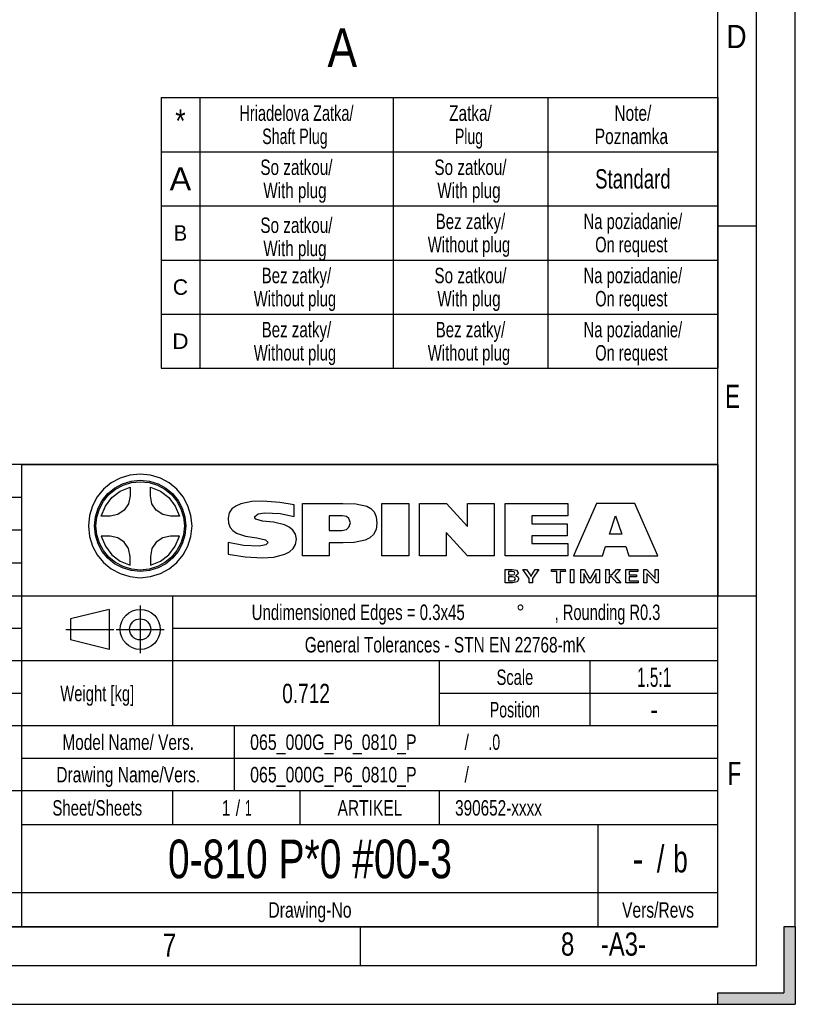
# Model space of a CAD drawing. Header units: millimetres. Extents: x 0 to 420, y 0 to 297.
# Tile 3 of 8: x 320 to 420, y 0 to 127. Entities that reach past the tile are written whole.
import ezdxf
from ezdxf.enums import TextEntityAlignment as Align

# ---------------------------------------------------------------- set-up
doc = ezdxf.new("R2010")
doc.units = ezdxf.units.MM
doc.header["$LTSCALE"] = 23.1
doc.layers.get('0').update_dxf_attribs({"linetype": 'CONTINUOUS'})
doc.styles.get("Standard").update_dxf_attribs({"font": 'txt', "width": 0.8})
doc.styles.add('TEXTSTYLE_2', font='txt', dxfattribs={"width": 0.7})
doc.styles.add('TEXTSTYLE_3', font='txt', dxfattribs={"width": 0.75})
doc.styles.add('TEXTSTYLE_4', font='txt', dxfattribs={"width": 0.75})
doc.styles.add('TEXTSTYLE_6', font='txt', dxfattribs={"width": 0.9})
doc.styles.add('TEXTSTYLE_8', font='gdt', dxfattribs={"width": 0.75})

msp = doc.modelspace()

# ---------------------------------------------------------------- linework, layer by layer
at = {"color": 7, "linetype": 'Continuous'}
for p, q in [((415, 5), (415, 292)), ((410, 10), (410, 287)), ((420, 10), (420, 287)), ((338.0001, 117.2671), (410.0001, 117.2671)), ((338.0001, 117.2671), (338.0001, 82.2671)), ((343.0001, 117.2671), (343.0001, 82.2671)), ((368.0001, 117.2671), (368.0001, 82.2671)), ((388.0001, 117.2671), (388.0001, 82.2671)), ((410.0001, 117.2671), (410.0001, 82.2671)), ((338.0001, 110.2671), (410.0001, 110.2671)), ((338.0001, 103.2671), (410.0001, 103.2671)), ((410, 100.67), (415, 100.67)), ((338.0001, 96.2671), (410.0001, 96.2671)), ((338.0001, 89.2671), (410.0001, 89.2671)), ((338.0001, 82.2671), (410.0001, 82.2671)), ((409.999, 69.8055), (224.999, 69.8055)), ((319.999, 10.0055), (319.999, 69.8055)), ((409.999, 10.0055), (409.999, 69.8055)), ((332.7052, 68.0481), (331.568, 67.4292)), ((333.9591, 68.4392), (332.7052, 68.0481)), ((333.0021, 67.3232), (334.1114, 67.6676)), ((335.3018, 68.5756), (333.9591, 68.4392)), ((334.1114, 67.6676), (335.3024, 67.7876)), ((334.1544, 67.4808), (335.3018, 67.5971)), ((336.6516, 68.4392), (335.3018, 68.5756)), ((335.3018, 67.5971), (336.4493, 67.4808)), ((335.3024, 67.7876), (336.4934, 67.6676)), ((336.4934, 67.6676), (337.6026, 67.3232)), ((337.9089, 68.0481), (336.6516, 68.4392)), ((339.0467, 67.4292), (337.9089, 68.0481)), ((330.5752, 66.6098), (329.7546, 65.6167)), ((331.568, 67.4292), (330.5752, 66.6098)), ((331.1237, 66.0568), (331.9983, 66.7784)), ((331.2635, 65.9197), (332.1116, 66.6192)), ((331.6337, 65.537), (332.7202, 66.3787)), ((331.9983, 66.7784), (333.0021, 67.3232)), ((332.1116, 66.6192), (333.0831, 67.1472)), ((332.7202, 66.3787), (334.0118, 66.9058)), ((333.0831, 67.1472), (334.1544, 67.4808)), ((334.0118, 66.9058), (334.0118, 65.7637)), ((336.4493, 67.4808), (337.5207, 67.1472)), ((336.6174, 66.9058), (337.9119, 66.3788)), ((336.6174, 65.7637), (336.6174, 66.9058)), ((337.5207, 67.1472), (338.4923, 66.6192)), ((337.6026, 67.3232), (338.6064, 66.7784)), ((337.9119, 66.3788), (339.004, 65.5371)), ((338.4923, 66.6192), (339.3403, 65.9197)), ((338.6064, 66.7784), (339.481, 66.0568)), ((340.0381, 66.6098), (339.0467, 67.4292)), ((340.8561, 65.6167), (340.0381, 66.6098)), ((319.999, 65.5555), (224.999, 65.5555)), ((329.7546, 65.6167), (329.1341, 64.477)), ((329.8572, 64.1784), (330.4021, 65.1822)), ((330.0328, 64.0983), (330.5627, 65.0718)), ((330.4021, 65.1822), (331.1237, 66.0568)), ((330.5627, 65.0718), (331.2635, 65.9197)), ((330.8002, 64.442), (331.6337, 65.537)), ((334.0118, 65.7637), (333.8045, 64.7468)), ((336.8216, 64.7467), (336.6174, 65.7637)), ((339.004, 65.5371), (339.8388, 64.442)), ((339.3403, 65.9197), (340.0411, 65.0718)), ((339.481, 66.0568), (340.2026, 65.1822)), ((340.0411, 65.0718), (340.5711, 64.0983)), ((340.2026, 65.1822), (340.7475, 64.1784)), ((341.4738, 64.477), (340.8561, 65.6167)), ((349.7542, 65.0172), (348.3044, 64.7262)), ((351.1135, 65.0821), (349.7542, 65.0172)), ((353.3735, 64.9253), (351.1135, 65.0821)), ((329.1341, 64.477), (328.7414, 63.2179)), ((329.5129, 63.069), (329.8572, 64.1784)), ((329.6974, 63.0221), (330.0328, 64.0983)), ((330.2677, 63.1547), (330.8002, 64.442)), ((333.2418, 63.9177), (332.4127, 63.3593)), ((333.8045, 64.7468), (333.2418, 63.9177)), ((337.3791, 63.9176), (336.8216, 64.7467)), ((338.2068, 63.3593), (337.3791, 63.9176)), ((339.8388, 64.442), (340.3615, 63.1548)), ((340.5711, 64.0983), (340.9064, 63.0221)), ((340.7475, 64.1784), (341.0918, 63.069)), ((341.8642, 63.2179), (341.4738, 64.477)), ((347.1445, 64.065), (346.7923, 63.5506)), ((347.6644, 64.4509), (347.1445, 64.065)), ((348.3044, 64.7262), (347.6644, 64.4509)), ((355.1896, 64.5912), (353.3735, 64.9253)), ((355.1896, 63.0894), (355.1896, 64.5912)), ((356.2908, 64.7731), (361.5131, 64.7731)), ((356.2908, 58.0222), (356.2908, 64.7731)), ((361.5131, 64.7731), (363.1826, 64.7307)), ((363.1826, 64.7307), (364.584, 64.4477)), ((364.584, 64.4477), (365.1314, 64.143)), ((365.1314, 64.143), (365.5486, 63.6905)), ((365.5486, 63.6905), (365.8143, 63.061)), ((366.5629, 64.7731), (370.0114, 64.7731)), ((366.5629, 58.0222), (366.5629, 64.7731)), ((370.0114, 64.7731), (370.0114, 58.0222)), ((371.4309, 64.7731), (374.8884, 64.7731)), ((371.4309, 58.0222), (371.4309, 64.7731)), ((374.8884, 64.7731), (377.6181, 61.7886)), ((377.6181, 64.7731), (381.057, 64.7731)), ((377.6181, 61.7886), (377.6181, 64.7731)), ((381.057, 64.7731), (381.057, 58.0222)), ((382.4859, 64.7731), (390.602, 64.7731)), ((382.4859, 58.0222), (382.4859, 64.7731)), ((390.602, 64.7731), (390.602, 63.1898)), ((394.2776, 64.7731), (391.3115, 58.0222)), ((399.2634, 64.7731), (394.2776, 64.7731)), ((402.2391, 58.0222), (399.2634, 64.7731)), ((328.7414, 63.2179), (328.6043, 61.8662)), ((329.3928, 61.878), (329.5129, 63.069)), ((329.5804, 61.8662), (329.6974, 63.0221)), ((331.4062, 63.1547), (330.2677, 63.1547)), ((332.4127, 63.3593), (331.4062, 63.1548)), ((331.4062, 63.1548), (331.4062, 63.1547)), ((339.2221, 63.1547), (338.2068, 63.3593)), ((340.3615, 63.1547), (339.2221, 63.1547)), ((340.3615, 63.1548), (340.3615, 63.1547)), ((340.9064, 63.0221), (341.0234, 61.8662)), ((341.0918, 63.069), (341.2119, 61.878)), ((342.0004, 61.8662), (341.8642, 63.2179)), ((346.7923, 63.5506), (346.6554, 62.8896)), ((346.6554, 62.8896), (346.7235, 62.2204)), ((350.1138, 62.9116), (350.1172, 63.0945)), ((350.2712, 62.7404), (350.1138, 62.9116)), ((350.1172, 63.0945), (350.5432, 63.4212)), ((351.1316, 62.5074), (350.2712, 62.7404)), ((350.5432, 63.4212), (351.4231, 63.572)), ((352.5205, 62.3479), (351.1316, 62.5074)), ((351.4231, 63.572), (353.4156, 63.4846)), ((353.4156, 63.4846), (355.1896, 63.0895)), ((355.1896, 63.0895), (355.1896, 63.0894)), ((361.4405, 63.1898), (359.7393, 63.1898)), ((359.7393, 63.1898), (359.7393, 61.2974)), ((361.4406, 63.1898), (361.4405, 63.1898)), ((361.9597, 63.0784), (361.4406, 63.1898)), ((362.2767, 62.8169), (361.9597, 63.0784)), ((362.4783, 62.2802), (362.2767, 62.8169)), ((365.8143, 63.061), (365.9076, 62.2253)), ((390.602, 63.1898), (385.9343, 63.1898)), ((385.9343, 63.1898), (385.9344, 62.1614)), ((395.9702, 60.8065), (396.7528, 63.1898)), ((396.7528, 63.1898), (397.5532, 60.8065)), ((319.999, 61.3055), (224.999, 61.3055)), ((328.6043, 61.8662), (328.7414, 60.5221)), ((329.5129, 60.687), (329.3928, 61.878)), ((329.6974, 60.7179), (329.5804, 61.8662)), ((341.0234, 61.8662), (340.9064, 60.7179)), ((341.2119, 61.878), (341.0918, 60.687)), ((341.8642, 60.5221), (342.0004, 61.8662)), ((346.7235, 62.2204), (346.9374, 61.6829)), ((346.9374, 61.6829), (347.2811, 61.2612)), ((347.2811, 61.2612), (347.7381, 60.9393)), ((353.9432, 62.0015), (352.5205, 62.3479)), ((354.5586, 61.7115), (353.9432, 62.0015)), ((355.052, 61.3189), (354.5586, 61.7115)), ((355.38, 60.8049), (355.052, 61.3189)), ((359.7393, 61.2974), (361.3771, 61.2974)), ((361.3771, 61.2974), (361.9545, 61.4164)), ((361.9545, 61.4164), (362.2856, 61.6966)), ((362.2856, 61.6966), (362.4783, 62.2802)), ((365.7931, 61.3935), (365.4759, 60.7684)), ((365.9076, 62.2253), (365.7931, 61.3935)), ((385.9344, 62.1614), (390.4838, 62.1614)), ((390.4838, 62.1614), (390.4838, 60.5875)), ((328.7414, 60.5221), (329.1341, 59.2686)), ((329.8572, 59.5778), (329.5129, 60.687)), ((330.0328, 59.6474), (329.6974, 60.7179)), ((331.4062, 60.5458), (330.2677, 60.5458)), ((330.2677, 60.5458), (330.8002, 59.2486)), ((332.4127, 60.3413), (331.4062, 60.5458)), ((333.2418, 59.7829), (332.4127, 60.3413)), ((338.2068, 60.3413), (337.3791, 59.7829)), ((339.2221, 60.5458), (338.2068, 60.3413)), ((340.3615, 60.5458), (339.2221, 60.5458)), ((339.8387, 59.2486), (340.3615, 60.5458)), ((340.9064, 60.7179), (340.5711, 59.6474)), ((341.0918, 60.687), (340.7475, 59.5778)), ((341.4738, 59.2686), (341.8642, 60.5221)), ((347.7381, 60.9393), (348.9277, 60.5317)), ((348.9277, 60.5317), (350.3765, 60.3328)), ((350.3765, 60.3328), (351.4918, 60.0923)), ((351.4918, 60.0923), (351.8394, 59.7393)), ((355.4989, 60.151), (355.38, 60.8049)), ((355.387, 59.4858), (355.4989, 60.151)), ((364.3917, 60.0203), (362.9715, 59.7447)), ((364.9956, 60.3206), (364.3917, 60.0203)), ((365.4759, 60.7684), (364.9956, 60.3206)), ((377.6181, 58.0222), (374.8703, 61.0153)), ((374.8703, 61.0153), (374.8703, 58.0222)), ((390.4838, 60.5875), (385.9343, 60.5875)), ((385.9343, 60.5875), (385.9343, 59.6053)), ((397.5532, 60.8065), (395.9702, 60.8065)), ((329.1341, 59.2686), (329.7546, 58.1331)), ((330.4021, 58.574), (329.8572, 59.5778)), ((330.5627, 58.6779), (330.0328, 59.6474)), ((331.2635, 57.8327), (330.5627, 58.6779)), ((330.8002, 59.2486), (331.6337, 58.1546)), ((333.8045, 58.9537), (333.2418, 59.7829)), ((334.0118, 57.9367), (333.8045, 58.9537)), ((336.8216, 58.9537), (336.6174, 57.9367)), ((337.3791, 59.7829), (336.8216, 58.9537)), ((339.0039, 58.1546), (339.8387, 59.2486)), ((340.0411, 58.6779), (339.3403, 57.8327)), ((340.5711, 59.6474), (340.0411, 58.6779)), ((340.7475, 59.5778), (340.2026, 58.574)), ((340.8561, 58.1331), (341.4738, 59.2686)), ((348.6454, 59.3516), (346.6913, 59.7143)), ((346.6913, 59.7143), (346.6913, 58.2311)), ((350.668, 59.2688), (348.6454, 59.3516)), ((351.5284, 59.417), (350.668, 59.2688)), ((351.8394, 59.7393), (351.5284, 59.417)), ((354.6042, 58.5295), (355.0763, 58.9493)), ((355.0763, 58.9493), (355.387, 59.4858)), ((361.5317, 59.7053), (359.7393, 59.7054)), ((359.7393, 59.7054), (359.7393, 58.0222)), ((362.9715, 59.7447), (361.5317, 59.7053)), ((385.9343, 59.6053), (390.602, 59.6053)), ((390.602, 59.6053), (390.602, 58.0222)), ((395.0599, 58.0222), (395.4511, 59.2139)), ((395.4511, 59.2139), (398.0899, 59.2139)), ((398.0899, 59.2139), (398.4906, 58.0222)), ((329.7546, 58.1331), (330.5752, 57.1429)), ((331.1237, 57.6994), (330.4021, 58.574)), ((331.9983, 56.9778), (331.1237, 57.6994)), ((332.1116, 57.1349), (331.2635, 57.8327)), ((331.6337, 58.1546), (332.7202, 57.3184)), ((332.7202, 57.3184), (334.0118, 56.7947)), ((334.0118, 56.7947), (334.0118, 57.9367)), ((336.6174, 57.9367), (336.6174, 56.7947)), ((336.6174, 56.7947), (337.9119, 57.3184)), ((337.9119, 57.3184), (339.0039, 58.1546)), ((339.3403, 57.8327), (338.4923, 57.1349)), ((339.481, 57.6994), (338.6064, 56.9778)), ((340.2026, 58.574), (339.481, 57.6994)), ((340.0381, 57.1429), (340.8561, 58.1331)), ((346.6913, 58.2311), (348.8672, 57.8651)), ((348.8672, 57.8651), (351.1316, 57.7582)), ((351.1316, 57.7582), (352.5934, 57.8494)), ((352.5934, 57.8494), (354.008, 58.2143)), ((354.008, 58.2143), (354.6042, 58.5295)), ((359.7393, 58.0222), (356.2908, 58.0222)), ((370.0114, 58.0222), (366.5629, 58.0222)), ((374.8703, 58.0222), (371.4309, 58.0222)), ((381.057, 58.0222), (377.6181, 58.0222)), ((390.602, 58.0222), (382.4859, 58.0222)), ((391.3115, 58.0222), (395.0599, 58.0222)), ((398.4906, 58.0222), (402.2391, 58.0222)), ((319.999, 57.0555), (224.999, 57.0555)), ((330.5752, 57.1429), (331.568, 56.3252)), ((331.568, 56.3252), (332.7052, 55.7074)), ((333.0021, 56.433), (331.9983, 56.9778)), ((333.0831, 56.6077), (332.1116, 57.1349)), ((334.1114, 56.0886), (333.0021, 56.433)), ((334.1544, 56.2744), (333.0831, 56.6077)), ((335.3024, 55.9686), (334.1114, 56.0886)), ((335.3018, 56.1582), (334.1544, 56.2744)), ((336.4493, 56.2744), (335.3018, 56.1582)), ((336.4934, 56.0886), (335.3024, 55.9686)), ((337.5207, 56.6077), (336.4493, 56.2744)), ((337.6026, 56.433), (336.4934, 56.0886)), ((338.4923, 57.1349), (337.5207, 56.6077)), ((338.6064, 56.9778), (337.6026, 56.433)), ((337.9089, 55.7074), (339.0467, 56.3252)), ((339.0467, 56.3252), (340.0381, 57.1429)), ((382.4799, 56.2591), (383.407, 56.2591)), ((382.4799, 54.5067), (382.4799, 56.2591)), ((383.407, 56.2591), (383.9691, 56.143)), ((383.9691, 56.143), (384.1558, 55.8151)), ((384.7614, 56.2591), (385.2585, 56.2591)), ((385.5928, 55.0815), (384.7614, 56.2591)), ((385.2585, 56.2591), (385.7173, 55.5442)), ((385.9307, 55.5466), (386.3797, 56.2591)), ((386.8608, 56.2591), (386.0421, 55.0815)), ((386.3797, 56.2591), (386.8608, 56.2591)), ((388.4799, 55.9599), (388.4898, 56.259)), ((388.4898, 56.259), (390.2611, 56.259)), ((390.2611, 56.259), (390.2707, 55.9599)), ((390.9336, 54.5067), (390.9337, 56.259)), ((390.9337, 56.259), (391.3798, 56.259)), ((391.3798, 56.259), (391.3798, 54.5067)), ((392.2657, 56.2591), (392.7562, 56.2591)), ((392.2657, 54.5067), (392.2657, 56.2591)), ((392.7562, 56.2591), (393.3681, 55.1423)), ((393.5591, 55.1423), (394.1772, 56.259)), ((394.1772, 56.259), (394.6649, 56.2591)), ((394.6649, 56.2591), (394.6649, 54.5067)), ((395.5123, 56.2591), (395.9521, 56.2591)), ((395.5123, 54.5067), (395.5123, 56.2591)), ((395.9521, 56.2591), (395.9521, 55.5442)), ((396.2577, 55.5442), (396.9015, 56.2591)), ((397.4143, 56.2591), (396.6497, 55.4273)), ((396.9015, 56.2591), (397.4143, 56.2591)), ((398.0998, 56.259), (399.6294, 56.259)), ((398.0998, 54.5067), (398.0998, 56.259)), ((399.6294, 56.259), (399.6356, 55.9669)), ((400.397, 56.2591), (400.7798, 56.2591)), ((400.397, 54.5067), (400.397, 56.2591)), ((400.7798, 56.2591), (401.7323, 55.2357)), ((401.8756, 56.2591), (402.2642, 56.2591)), ((401.8757, 55.2686), (401.8756, 56.2591)), ((402.2642, 56.2591), (402.2642, 54.5067)), ((332.7052, 55.7074), (333.9591, 55.3167)), ((333.9591, 55.3167), (335.3018, 55.1804)), ((335.3018, 55.1804), (336.6516, 55.3167)), ((336.6516, 55.3167), (337.9089, 55.7074)), ((383.391, 55.9811), (382.9038, 55.9811)), ((382.9038, 55.9811), (382.9038, 55.528)), ((382.9038, 55.528), (383.4101, 55.528)), ((383.4262, 55.2822), (382.9038, 55.2823)), ((382.9038, 55.2823), (382.9038, 54.7776)), ((382.9038, 54.7776), (383.4358, 54.7776)), ((383.6528, 55.9303), (383.3909, 55.9811)), ((383.4101, 55.528), (383.6564, 55.5836)), ((383.7162, 55.2236), (383.4262, 55.2823)), ((383.4358, 54.7776), (383.7127, 54.8337)), ((383.7352, 55.7568), (383.6528, 55.9303)), ((383.6564, 55.5836), (383.7352, 55.7568)), ((383.7127, 54.8337), (383.8056, 55.037)), ((383.8056, 55.037), (383.7162, 55.2236)), ((384.0677, 55.5706), (383.834, 55.4367)), ((383.834, 55.4367), (383.834, 55.4318)), ((383.834, 55.4318), (384.1388, 55.2874)), ((384.2452, 55.0114), (384.0552, 54.6417)), ((384.1558, 55.8151), (384.0677, 55.5706)), ((384.1388, 55.2874), (384.2452, 55.0114)), ((385.5928, 54.5067), (385.5928, 55.0815)), ((385.7173, 55.5442), (385.8226, 55.3736)), ((385.8226, 55.3736), (385.8319, 55.3736)), ((385.8319, 55.3736), (385.9307, 55.5466)), ((386.0421, 55.0815), (386.0421, 54.5067)), ((389.1525, 55.9599), (388.4799, 55.9599)), ((389.1525, 54.5067), (389.1525, 55.9599)), ((389.5985, 55.9599), (389.5984, 54.5067)), ((390.2707, 55.9599), (389.5985, 55.9599)), ((392.6571, 55.7099), (392.6509, 55.7076)), ((392.6509, 55.7076), (392.654, 55.5185)), ((392.654, 55.5185), (392.654, 54.5067)), ((392.75, 55.5326), (392.6571, 55.7099)), ((393.3076, 54.5067), (392.75, 55.5326)), ((393.3681, 55.1423), (393.4604, 54.9671)), ((393.4604, 54.9671), (393.4696, 54.9671)), ((393.4696, 54.9671), (393.5591, 55.1423)), ((394.1676, 55.5326), (393.6071, 54.5066)), ((394.2602, 55.7098), (394.1676, 55.5326)), ((394.2695, 55.7076), (394.2602, 55.7098)), ((394.263, 55.5185), (394.2695, 55.7076)), ((394.263, 54.5067), (394.263, 55.5185)), ((395.9521, 55.5442), (396.2577, 55.5442)), ((396.2487, 55.2752), (395.9521, 55.2752)), ((395.9521, 55.2752), (395.9521, 54.5067)), ((396.9207, 54.5067), (396.2487, 55.2752)), ((396.6497, 55.4273), (397.4561, 54.5067)), ((399.6356, 55.9669), (398.5394, 55.9669)), ((398.5394, 55.9669), (398.5394, 55.544)), ((398.5394, 55.544), (399.4697, 55.544)), ((399.4697, 55.2798), (398.5394, 55.2798)), ((398.5394, 55.2798), (398.5394, 54.794)), ((398.5394, 54.794), (399.6865, 54.794)), ((399.4697, 55.544), (399.4697, 55.2798)), ((399.6865, 54.794), (399.6772, 54.5067)), ((400.7925, 55.7333), (400.7861, 55.7309)), ((400.7861, 55.7309), (400.7891, 55.5417)), ((400.7891, 55.5417), (400.789, 54.5067)), ((400.9356, 55.5743), (400.7925, 55.7333)), ((401.955, 54.5067), (400.9356, 55.5743)), ((401.7323, 55.2357), (401.8757, 55.0791)), ((401.8821, 55.0812), (401.8757, 55.2686)), ((401.8757, 55.0791), (401.8821, 55.0812)), ((383.4328, 54.5067), (382.4799, 54.5067)), ((384.0552, 54.6417), (383.4327, 54.5067)), ((383.4327, 54.5067), (383.4328, 54.5067)), ((386.0421, 54.5067), (385.5928, 54.5067)), ((389.5984, 54.5067), (389.1525, 54.5067)), ((391.3798, 54.5067), (390.9336, 54.5067)), ((392.654, 54.5067), (392.2657, 54.5067)), ((393.6071, 54.5066), (393.3076, 54.5067)), ((394.6649, 54.5067), (394.263, 54.5067)), ((395.9521, 54.5067), (395.5123, 54.5067)), ((397.4561, 54.5067), (396.9207, 54.5067)), ((399.6772, 54.5067), (398.0998, 54.5067)), ((400.789, 54.5067), (400.397, 54.5067)), ((402.2642, 54.5067), (401.955, 54.5067)), ((409.999, 52.8055), (224.999, 52.8055)), ((339.499, 36.0055), (339.499, 52.8055)), ((410, 52.84), (415, 52.84)), ((331.2718, 51.0815), (326.2697, 49.8576)), ((331.2718, 51.0815), (331.2718, 45.9029)), ((335.297, 51.5922), (335.297, 45.4029)), ((326.2697, 49.8576), (326.2697, 47.1268)), ((319.999, 48.6055), (224.999, 48.6055)), ((325.6697, 48.4922), (331.8718, 48.4922)), ((332.1718, 48.4922), (338.4077, 48.4922)), ((409.999, 48.6055), (339.499, 48.6055)), ((331.2718, 45.9029), (326.2697, 47.1268)), ((409.999, 44.4055), (224.999, 44.4055)), ((373.999, 36.0055), (373.999, 44.4055)), ((393.499, 36.0055), (393.499, 44.4055)), ((319.999, 40.2055), (224.999, 40.2055)), ((409.999, 40.2055), (373.999, 40.2055)), ((409.999, 36.0055), (224.999, 36.0055)), ((347.499, 27.6055), (347.499, 36.0055)), ((409.999, 31.8055), (319.999, 31.8055)), ((409.999, 27.6055), (224.999, 27.6055)), ((339.499, 23.2055), (339.499, 27.6055)), ((355.999, 23.2055), (355.999, 27.6055)), ((373.999, 23.2055), (373.999, 27.6055)), ((409.999, 23.2055), (319.999, 23.2055)), ((394.499, 10.0055), (394.499, 23.2055)), ((409.999, 14.4055), (224.999, 14.4055)), ((20, 10), (410, 10)), ((409.999, 10.0055), (224.999, 10.0055)), ((363.75, 10), (363.75, 5)), ((420, 10), (418.5, 10)), ((418.5, 10), (418.5, 1.5)), ((420, 10), (420, 0)), ((15, 5), (415, 5)), ((410, 1.5), (418.5, 1.5)), ((410, 0), (410, 1.5)), ((10, 0), (410, 0)), ((410, 0), (420, 0))]:
    msp.add_line(p, q, dxfattribs=at)
at = {"color": 7, "linetype": 'Continuous', "const_width": 0.1193}
for points in [[(410.0597, 69.8), (319.9403, 69.8)], [(410.0597, 69.8), (319.9403, 69.8)], [(410.0759, 69.7912), (319.9565, 69.7912)], [(410.0759, 69.7912), (319.9565, 69.7912)], [(320, 10), (320, 69.8)], [(320, 10), (320, 69.8)], [(320.0162, 52.7912), (320.0162, 69.7912)], [(320.0162, 52.7912), (320.0162, 69.7912)], [(410, 10), (410, 69.8)], [(410, 10), (410, 69.8)], [(410.0162, 52.7912), (410.0162, 69.7912)], [(410.0162, 52.7912), (410.0162, 69.7912)], [(410.0759, 52.7912), (319.9565, 52.7912)], [(410.0759, 52.7912), (319.9565, 52.7912)], [(410.0597, 27.6), (319.9403, 27.6)], [(410.0597, 27.6), (319.9403, 27.6)], [(320, 10), (320, 27.6)], [(320, 10), (320, 27.6)], [(410, 10), (410, 27.6)], [(410, 10), (410, 27.6)], [(410.0597, 10), (319.9403, 10)], [(410.0597, 10), (319.9403, 10)], [(410.0597, 10), (319.9403, 10)], [(410.0597, 10), (319.9403, 10)]]:
    msp.add_lwpolyline(points, dxfattribs=at)
at = {"color": 7, "linetype": 'Continuous'}
for radius in [2.5893, 1.3654]:
    msp.add_circle((335.297, 48.4922), radius, dxfattribs=at)
for points in [[(418.5, 1.5), (418.5, 10), (420, 10)], [(420, 10), (420, 0), (418.5, 1.5)], [(410, 0), (410, 1.5), (418.5, 1.5)], [(410, 0), (418.5, 1.5), (420, 0)]]:
    msp.add_solid(points, dxfattribs=at)

# ---------------------------------------------------------------- texts
for s, height, width, p in [('A', 5, 0.857143, (359.5194, 121.2482)), ('D', 3, 0.904762, (411.0845, 123.6737)), ('E', 3, 0.714286, (410.9412, 77.1464)), ('F', 3, 0.714286, (411.2491, 28.3562)), ('390652-xxxx', 2, 0.74026, (376.0139, 24.4055)), ('7', 3, 0.785714, (338.1972, 6.1423)), ('8    -A3-', 3, 0.769841, (389.707, 6.292))]:
    msp.add_text(s, height=height, dxfattribs=dict(at, width=width)).set_placement(p)
for s, height, width, p in [('*', 3, 0.857143, (340.5001, 112.7671)), ('Hriadelova Zatka/', 2, 0.704482, (355.5001, 114.2671)), ('Zatka/', 2, 0.742063, (378.0001, 114.2671)), ('Note/', 2, 0.747619, (399.0001, 114.2671)), ('Shaft Plug', 2, 0.685714, (355.3097, 111.2671)), ('Plug', 2, 0.678571, (377.8097, 111.2671)), ('Poznamka', 2, 0.75, (398.8097, 111.2671)), ('A', 3, 1.047619, (340.5001, 105.2671)), ('So zatkou/', 2, 0.738095, (355.5001, 107.2671)), ('So zatkou/', 2, 0.738095, (378.0001, 107.2671)), ('Standard', 2.5, 0.720238, (399.0001, 105.5171)), ('With plug', 2, 0.732804, (355.3097, 104.2671)), ('With plug', 2, 0.732804, (377.8097, 104.2671)), ('So zatkou/', 2, 0.738095, (355.5001, 99.7671)), ('Bez zatky/', 2, 0.728571, (378.0001, 100.2671)), ('Na poziadanie/', 2, 0.714286, (399.0001, 100.2671)), ('B', 2, 0.97619, (340.5001, 98.7671)), ('Without plug', 2, 0.71627, (377.8097, 97.2671)), ('With plug', 2, 0.732804, (355.3097, 96.7671)), ('On request', 2, 0.707143, (398.8097, 97.2671)), ('Bez zatky/', 2, 0.728571, (355.5001, 93.2671)), ('So zatkou/', 2, 0.738095, (378.0001, 93.2671)), ('Na poziadanie/', 2, 0.714286, (399.0001, 93.2671)), ('C', 2, 1.02381, (340.5001, 91.7671)), ('Without plug', 2, 0.71627, (355.3097, 90.2671)), ('With plug', 2, 0.732804, (377.8097, 90.2671)), ('On request', 2, 0.707143, (398.8097, 90.2671)), ('Bez zatky/', 2, 0.728571, (355.5001, 86.2671)), ('Bez zatky/', 2, 0.728571, (378.0001, 86.2671)), ('Na poziadanie/', 2, 0.714286, (399.0001, 86.2671)), ('D', 2, 1.095238, (340.5001, 84.7671)), ('Without plug', 2, 0.71627, (355.3097, 83.2671)), ('Without plug', 2, 0.71627, (377.8097, 83.2671)), ('On request', 2, 0.707143, (398.8097, 83.2671)), ('0.712', 2.5, 0.738095, (356.749, 38.9555)), ('1', 2, 0.761905, (346.4157, 24.4055)), ('/', 2, 0.761905, (347.9395, 24.4055)), ('1', 2, 0.571429, (349.2729, 24.4055)), ('0-810 P*0 #00-3', 5, 0.753968, (357.249, 16.3055)), ('/', 3.5, 0.761905, (402.5824, 17.0555)), ('b', 3.5, 0.714286, (405.1657, 17.0555)), ('-', 3.5, 0.904762, (399.6657, 17.0555)), ('Vers/Revs', 2, 0.753968, (402.249, 11.2055))]:
    msp.add_text(s, height=height, dxfattribs=dict(at, width=width)).set_placement(p, align=Align.CENTER)
for s, height, style, width, p in [('Undimensioned Edges = 0.3x45', 2, 'TEXTSTYLE_4', 0.72534, (363.4871, 49.7055)), (', Rounding R0.3', 2, 'TEXTSTYLE_4', 0.706349, (395.7252, 49.7055)), ('General Tolerances - STN EN 22768-mK', 2, 'TEXTSTYLE_4', 0.74537, (374.749, 45.5055)), ('Scale', 2, 'TEXTSTYLE_2', 0.709524, (383.749, 41.3055)), ('1.5:1', 2.5, 'TEXTSTYLE_6', 0.595238, (401.749, 41.0555)), ('Weight [kg]', 2, 'TEXTSTYLE_2', 0.714286, (329.749, 39.2055)), ('Position', 2, 'TEXTSTYLE_2', 0.681548, (383.749, 37.1055)), ('-', 2.5, 'TEXTSTYLE_6', 0.904762, (401.749, 36.8555)), ('Model Name/ Vers.', 2, 'TEXTSTYLE_4', 0.743697, (333.749, 32.9055)), ('Drawing Name/Vers.', 2, 'TEXTSTYLE_4', 0.753968, (333.749, 28.7055)), ('Sheet/Sheets', 2, 'TEXTSTYLE_2', 0.722222, (329.749, 24.4055)), ('ARTIKEL', 2, 'TEXTSTYLE_3', 0.75, (364.999, 24.4055)), ('Drawing-No', 2, 'TEXTSTYLE_2', 0.761905, (357.249, 11.2055))]:
    msp.add_text(s, height=height, dxfattribs=dict(at, style=style, width=width)).set_placement(p, align=Align.CENTER)
at = {"color": 7, "linetype": 'Continuous', "style": 'TEXTSTYLE_8'}
msp.add_text('~', height=2, dxfattribs=at).set_placement((384.4633, 49.7055), align=Align.CENTER)
at = {"color": 7, "linetype": 'Continuous', "style": 'TEXTSTYLE_2'}
for s, width, p in [('065_000G_P6_0810_P', 0.769841, (349.5139, 32.9055)), ('/ ', 0.77381, (377.2282, 32.9055)), ('.0', 0.678571, (380.3234, 32.9055)), ('065_000G_P6_0810_P', 0.769841, (349.5139, 28.7055)), ('/  ', 0.777778, (377.2282, 28.7055))]:
    msp.add_text(s, height=2, dxfattribs=dict(at, width=width)).set_placement(p)

doc.saveas('drawing.dxf')
